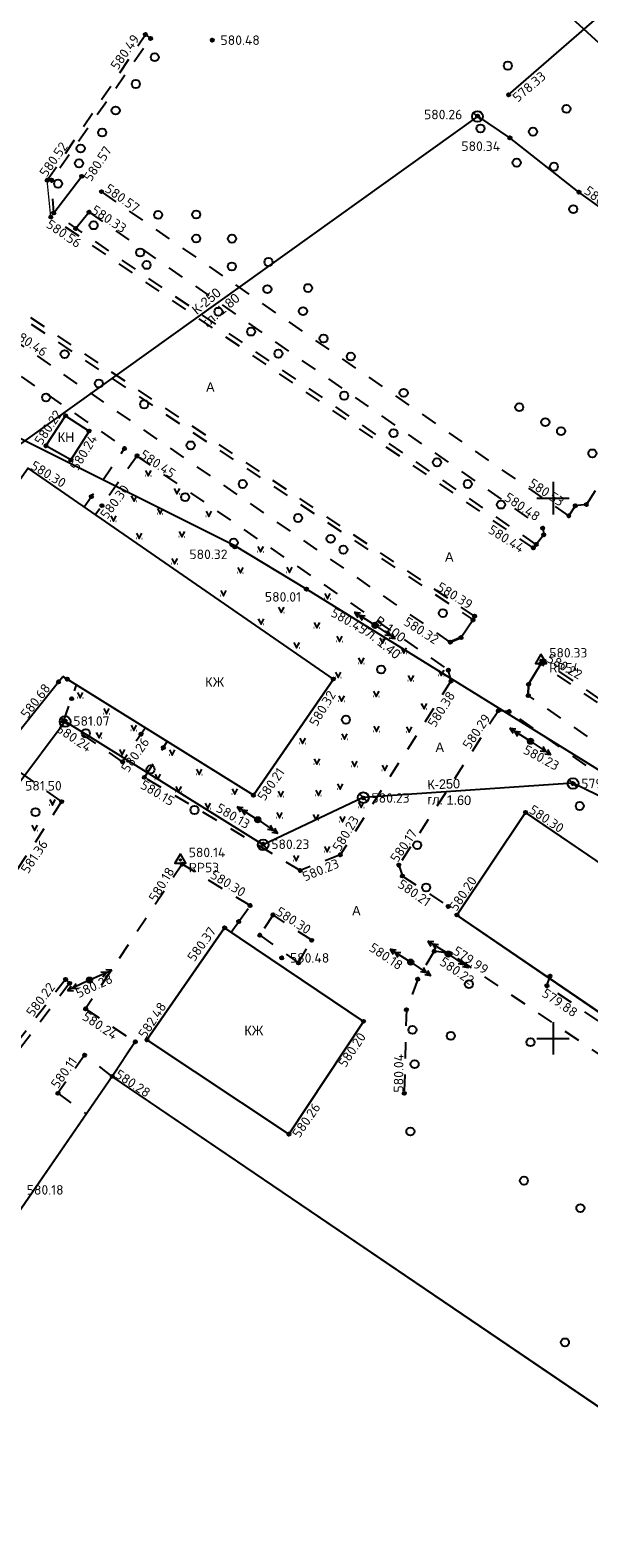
# Model space of a CAD drawing. Header units: metres. Extents: x 548732 to 549770, y 4592490 to 4594056.
# Tile 11 of 61: x 549102 to 549154, y 4592824 to 4592964. Entities that reach past the tile are written whole.
import ezdxf

# ---------------------------------------------------------------- set-up
doc = ezdxf.new("R2010")
doc.units = ezdxf.units.M
doc.header["$PDMODE"] = 32
doc.header["$PDSIZE"] = 0.3
doc.linetypes.add('Д_ТРОТ_ТРУБА', pattern=[3, 1.5, -1.5])
doc.linetypes.add('ДОРОГИ_СТРОЯЩ', pattern=[9, 8, -1])
for name, color, linetype in [('(001) Сетка', 92, 'Continuous'), ('(003) Пункты', 7, 'Continuous'), ('(007) Здания', 7, 'Continuous'), ('(011) Колодцы', 7, 'Continuous'), ('(014) Водопровод', 5, 'ИК_Водопровод -------в--------'), ('(017) Канализация', 32, 'KANALIS_K_1'), ('(022) Возд. Линии', 7, 'Continuous'), ('(025) Дорога', 7, 'Continuous'), ('(036) Растительность', 7, 'Continuous'), ('(038) Деревья', 7, 'Continuous'), ('V-CTRL-HCPT', 150, 'Continuous'), ('V-NODE', 1, 'Continuous'), ('V-NODE-TEXT', 11, 'Continuous')]:
    doc.layers.add(name, color=color, linetype=linetype)
doc.layers.add('trubi goryachi', color=7, linetype='Continuous', lineweight=0)
doc.styles.add('BM-431', font='bm431.ttf')
doc.styles.add('D-431', font='d431.ttf')
doc.styles.add('P-131', font='p131.ttf')
doc.styles.add('S', font='txtwr', dxfattribs={"oblique": 15})
doc.styles.get("Standard").update_dxf_attribs({"font": 'simplex.shx'})
doc.linetypes.add('KANALIS_K', pattern='A,1,["<",Standard,S=1.8,R=0,X=-0.9,Y=-0.9],3,-1,["К",Standard,S=1.8,R=0,X=-0.9,Y=-0.9],-1,10', length=16)
doc.linetypes.add('KANALIS_K_1', pattern='A,1,[">",Standard,S=1.8,R=0,X=-0.9,Y=-0.9],3,-1,["К",Standard,S=1.8,R=0,X=-0.9,Y=-0.9],-1,10', length=16)
doc.linetypes.add('ИК_Водопровод -------в--------', pattern='A,9,-0.6,["В",Standard,S=1.2,R=0,X=0,Y=-0.6],-1.2', length=10.8)

# ---------------------------------------------------------------- blocks, each defined once
blk = doc.blocks.new('d')
at = {"layer": '(038) Деревья'}
blk.add_ellipse((0, 0), major_axis=(0.265, 0.265), ratio=1, start_param=5.497787, end_param=11.780972, dxfattribs=at)
blk = doc.blocks.new('strela1')
at = {"layer": '(022) Возд. Линии'}
for p, q in [((-2, 0), (-1.5, 0.25)), ((0, 0), (-2, 0)), ((-2, 0), (-1.5, -0.25)), ((-1.5, 0), (-1, 0.25)), ((-1.5, 0), (-1, -0.25))]:
    blk.add_line(p, q, dxfattribs=at)
blk = doc.blocks.new('strela2')
at = {"layer": '(022) Возд. Линии'}
for p, q in [((0, 0), (2, 0)), ((1.5, 0), (1, 0.25)), ((1.5, 0), (1, -0.25)), ((2, 0), (1.5, 0.25)), ((2, 0), (1.5, -0.25))]:
    blk.add_line(p, q, dxfattribs=at)
blk = doc.blocks.new('STOLB')
at = {"layer": '(022) Возд. Линии'}
blk.add_circle((0, 0), 0.25, dxfattribs=at)
blk = doc.blocks.new('I04160')
for p, q in [((-0.5, 0), (-0.55, 0)), ((0.48, 0), (0.53, 0))]:
    blk.add_line(p, q)
blk.add_lwpolyline([(-0.5, 0.99), (0, 0), (0.51, 0.99)])
blk = doc.blocks.new('STA')
blk.add_lwpolyline([(0, 1), (-0.87, -0.5), (0.87, -0.5)], close=True)
blk.add_circle((0, 0), 0.118)
blk = doc.blocks.new('*U685', base_point=(549115.7, 4592887.01, 580.14))
at = {"layer": 'V-NODE-TEXT', "linetype": 'ByBlock', "char_height": 0.875}
for s, insert, attachment_point in [('580.14', (549116.47, 4592887.27, 580.14), 7), ('RP53', (549116.47, 4592886.75, 580.14), 1)]:
    blk.add_mtext(s, dxfattribs=dict(at, insert=insert, attachment_point=attachment_point))
blk = doc.blocks.new('*U686', base_point=(549115.704, 4592887.011, 580.138))
at = {"layer": 'V-CTRL-HCPT'}
blk.add_blockref('*U685', (549115.704, 4592887.011, 580.138), dxfattribs=at)
blk = doc.blocks.new('*U687', base_point=(549115.704, 4592887.011, 580.138))
at = {"layer": 'V-CTRL-HCPT'}
blk.add_blockref('*U686', (549115.704, 4592887.011, 580.138), dxfattribs=at)
at = {"layer": 'V-CTRL-HCPT', "xscale": 0.5833333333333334, "yscale": 0.5833333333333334, "zscale": 0.5833333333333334}
blk.add_blockref('STA', (549115.704, 4592887.011, 580.138), dxfattribs=at)
blk = doc.blocks.new('*U688', base_point=(549149.08, 4592905.49, 580.33))
at = {"layer": 'V-NODE-TEXT', "linetype": 'ByBlock', "char_height": 0.875}
for s, insert, attachment_point in [('580.33', (549149.85, 4592905.75, 580.33), 7), ('RP54', (549149.85, 4592905.23, 580.33), 1)]:
    blk.add_mtext(s, dxfattribs=dict(at, insert=insert, attachment_point=attachment_point))
blk = doc.blocks.new('*U689', base_point=(549149.084, 4592905.489, 580.329))
at = {"layer": 'V-CTRL-HCPT'}
blk.add_blockref('*U688', (549149.084, 4592905.489, 580.329), dxfattribs=at)
blk = doc.blocks.new('*U690', base_point=(549149.084, 4592905.489, 580.329))
at = {"layer": 'V-CTRL-HCPT'}
blk.add_blockref('*U689', (549149.084, 4592905.489, 580.329), dxfattribs=at)
at = {"layer": 'V-CTRL-HCPT', "xscale": 0.5833333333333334, "yscale": 0.5833333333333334, "zscale": 0.5833333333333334}
blk.add_blockref('STA', (549149.084, 4592905.489, 580.329), dxfattribs=at)
blk = doc.blocks.new('I01171')
blk.add_line((-0.722283, 0.697501), (0.702286, -0.69785))
blk.add_circle((0, 0), 1)
at = {"color": 4, "style": 'S', "oblique": 15}
blk.add_attdef('Z', (1.616431, -1.093486), '', height=2, dxfattribs=at)

msp = doc.modelspace()

# ---------------------------------------------------------------- linework, layer by layer
at = {"layer": '(001) Сетка'}
for p, q in [((549150.2, 4592922), (549150.2, 4592919)), ((549148.7, 4592920.5), (549151.7, 4592920.5)), ((549150.2, 4592872), (549150.2, 4592869)), ((549148.7, 4592870.5), (549151.7, 4592870.5))]:
    msp.add_line(p, q, dxfattribs=at)
at = {"layer": '(003) Пункты', "color": 7}
for p in [(549112.46, 4592963.4, 580.49), (549112.94, 4592963.04, 580.43), (549118.65, 4592962.88, 580.48), (549146.08, 4592957.82, 578.33), (549143.22, 4592955.86, 580.26), (549146.2, 4592953.84, 580.34), (549103.37, 4592949.92, 580.52), (549103.77, 4592949.94, 580.53), (549106.56, 4592950.28, 580.57), (549108.39, 4592948.86, 580.57), (549152.6, 4592948.81, 580.2), (549103.97, 4592946.89, 580.57), (549107.24, 4592946.96, 580.33), (549103.7, 4592946.52, 580.56), (549106, 4592945.46, 580.42), (549105.07, 4592928.13, 580.39), (549107.24, 4592926.71, 580.46), (549103.24, 4592925.34, 580.22), (549110.52, 4592925.09, 580.45), (549105.56, 4592924.03, 580.24), (549111.69, 4592924.42, 580.45), (549107.46, 4592920.64, 580.22), (549108.43, 4592919.8, 580.3), (549152.25, 4592919.79, 580.55), (549153.28, 4592919.91, 580.49), (549149.25, 4592917.72, 580.48), (549151.66, 4592918.86, 580.53), (549148.64, 4592916.21, 580.46), (549149.33, 4592917.1, 580.48), (549120.74, 4592915.99, 580.32), (549148.37, 4592915.89, 580.44), (549127.36, 4592912.08, 580.01), (549142.79, 4592909.24, 580.4), (549142.94, 4592909.58, 580.39), (549133.72, 4592908.73, 580.45), (549140.68, 4592907.18, 580.32), (549141.68, 4592907.6, 580.32), (549149.06, 4592905.18, 580.29), (549149.36, 4592905.44, 580.22), (549105.22, 4592903.75, 581.94), (549129.86, 4592903.76, 580.32), (549140.5, 4592904.59, 580.35), (549104.41, 4592903.49, 580.68), (549140.74, 4592903.56, 580.38), (549147.9, 4592902.23, 580.24), (549147.93, 4592903.27, 580.22), (549105.63, 4592901.94, 581.22), (549104.86, 4592899.84, 580.24), (549105.02, 4592899.87, 581.07), (549145.14, 4592900.83, 580.29), (549146.13, 4592900.75, 580.26), (549112.06, 4592898.66, 581.04), (549114.12, 4592897.42, 580.51), (549148.11, 4592898, 580.23), (549110.34, 4592896.1, 580.26), (549112.36, 4592894.66, 580.14), (549152.04, 4592894.09, 579.99), (549122.46, 4592893, 580.21), (549132.63, 4592892.75, 580.23), (549104.7, 4592892.41, 581.31), (549147.65, 4592891.41, 580.3), (549122.86, 4592890.73, 580.13), (549123.35, 4592888.47, 580.23), (549130.49, 4592887.49, 580.23), (549115.87, 4592886.63, 580.18), (549126.79, 4592886.04, 580.23), (549135.92, 4592886.54, 580.17), (549136.25, 4592885.53, 580.21), (549122.15, 4592882.79, 580.29), (549140.49, 4592882.71, 580.18), (549121.1, 4592881.31, 580.39), (549124.27, 4592881.94, 580.3), (549141.3, 4592881.92, 580.2), (549119.79, 4592880.73, 580.37), (549123.05, 4592880.05, 580.41), (549127.85, 4592879.58, 580.22), (549139.19, 4592878.57, 580.17), (549125.08, 4592877.95, 580.48), (549126.62, 4592877.49, 580.2), (549137.02, 4592877.56, 580.17), (549140.5, 4592878.3, 580.22), (549140.68, 4592878.36, 579.99), (549105.06, 4592875.96, 580.22), (549107.28, 4592875.89, 580.28), (549137.67, 4592875.98, 580.27), (549149.92, 4592876.26, 580.05), (549105.43, 4592875.6, 580.12), (549149.63, 4592875.37, 579.88), (549106.92, 4592873.23, 580.24), (549136.62, 4592873.15, 580.26), (549132.65, 4592872.08, 580.2), (549111.52, 4592870.19, 580.25), (549112.59, 4592870.37, 582.48), (549106.82, 4592868.95, 580.16), (549109.39, 4592866.99, 580.28), (549104.35, 4592865.42, 580.11), (549136.42, 4592865.42, 580.04), (549125.75, 4592861.64, 580.26)]:
    msp.add_point(p, dxfattribs=at)
at = {"layer": '(007) Здания'}
for p, q in [((549103.24, 4592925.34), (549105.07, 4592928.13)), ((549105.07, 4592928.13), (549107.24, 4592926.71)), ((549107.24, 4592926.71), (549105.56, 4592924.03)), ((549105.56, 4592924.03), (549103.24, 4592925.34)), ((549129.86, 4592903.76), (549101.59, 4592923.27)), ((549122.46, 4592893), (549105.22, 4592903.75)), ((549122.46, 4592893), (549129.86, 4592903.76)), ((549147.65, 4592891.41), (549141.3, 4592881.92)), ((549181.66, 4592868.21), (549147.65, 4592891.41)), ((549141.3, 4592881.92), (549175.12, 4592858.8)), ((549112.59, 4592870.37), (549119.79, 4592880.73)), ((549119.79, 4592880.73), (549132.65, 4592872.08)), ((549132.65, 4592872.08), (549125.75, 4592861.64)), ((549125.75, 4592861.64), (549112.59, 4592870.37)), ((549109.39, 4592866.99), (549064.99, 4592802.61)), ((549174.11, 4592823.05), (549109.39, 4592866.99))]:
    msp.add_line(p, q, dxfattribs=at)
at = {"layer": '(007) Здания', "color": 3, "linetype": 'ByBlock'}
for p, q in [((549152.25, 4592919.79), (549151.66, 4592918.86)), ((549153.28, 4592919.91), (549152.25, 4592919.79)), ((549149.33, 4592917.1), (549148.64, 4592916.21)), ((549149.25, 4592917.72), (549149.33, 4592917.1)), ((549142.79, 4592909.24), (549141.68, 4592907.6)), ((549149.06, 4592905.18), (549147.93, 4592903.27)), ((549140.5, 4592904.59), (549140.74, 4592903.56)), ((549147.93, 4592903.27), (549147.9, 4592902.23)), ((549146.13, 4592900.75), (549145.14, 4592900.83))]:
    msp.add_line(p, q, dxfattribs=at)
at = {"layer": '(007) Здания', "color": 3, "lineweight": 35}
msp.add_line((549141.68, 4592907.6), (549140.68, 4592907.18), dxfattribs=at)
at = {"layer": '(007) Здания', "flags": 128}
for points in [[(549105.07, 4592928.13), (549107.24, 4592926.71), (549105.56, 4592924.03), (549103.24, 4592925.34)], [(549174.11, 4592823.05), (549109.39, 4592866.99), (549064.99, 4592802.61), (549129.18, 4592757.96)]]:
    msp.add_lwpolyline(points, close=True, dxfattribs=at)
for points in [[(549129.86, 4592903.76), (549101.59, 4592923.27), (549083.47, 4592897.6)], [(549104.41, 4592903.49), (549104.82, 4592904)], [(549129.86, 4592903.76), (549122.46, 4592893), (549104.82, 4592904)], [(549083.47, 4592897.6), (549093.7, 4592890.14), (549104.41, 4592903.49)], [(549175.12, 4592858.8), (549141.3, 4592881.92), (549147.65, 4592891.41), (549181.66, 4592868.21)], [(549132.65, 4592872.08), (549119.79, 4592880.73), (549112.59, 4592870.37), (549125.75, 4592861.64)]]:
    msp.add_lwpolyline(points, dxfattribs=at)
at = {"layer": '(014) Водопровод', "flags": 128}
for points in [[(549290.46, 4592853.34), (549240.91, 4592891.21), (549228.81, 4592899.7), (549203.9, 4592917.37), (549132.31, 4592982.91)], [(549127.36, 4592912.08), (549120.74, 4592916.07), (549099.68, 4592926.6), (549077.47, 4592943.72)], [(549182.77, 4592877.8), (549127.36, 4592912.08)]]:
    msp.add_lwpolyline(points, dxfattribs=at)
at = {"layer": '(017) Канализация', "linetype": 'KANALIS_K'}
for p, q in [((549146.08, 4592957.82), (549167.98, 4592976.85)), ((549146.2, 4592953.84), (549143.22, 4592955.86)), ((549152.6, 4592948.81), (549146.2, 4592953.84)), ((549180.92, 4592928.49), (549152.6, 4592948.81))]:
    msp.add_line(p, q, dxfattribs=at)
at = {"layer": '(017) Канализация', "linetype": 'KANALIS_K', "flags": 128}
for points in [[(549143.19, 4592955.82), (549095.1, 4592921.38), (549070.26, 4592887.43)], [(549279.53, 4592797.19), (549248.89, 4592824.35), (549220.14, 4592849.46), (549213.19, 4592854.21), (549203.49, 4592860.78), (549197, 4592865.21), (549179.53, 4592877.26), (549172.82, 4592881.9), (549163.26, 4592888.66), (549152.04, 4592894.12), (549132.63, 4592892.78), (549123.35, 4592888.41), (549105.02, 4592899.82), (549100.56, 4592893.83), (549079.69, 4592881.55)]]:
    msp.add_lwpolyline(points, dxfattribs=at)
at = {"layer": '(025) Дорога', "linetype": 'Д_ТРОТ_ТРУБА'}
for p, q in [((549112.46, 4592963.4), (549112.94, 4592963.04)), ((549151.66, 4592918.86), (549108.39, 4592948.86)), ((549148.37, 4592915.89), (549103.7, 4592946.52)), ((549107.24, 4592946.96), (549149.25, 4592917.72)), ((549096.9, 4592939.92), (549142.79, 4592909.24)), ((549140.68, 4592907.18), (549099.77, 4592935.51)), ((549098.48, 4592933.45), (549110.56, 4592925.15)), ((549106.8, 4592919.68), (549110.56, 4592925.15)), ((549111.69, 4592924.42), (549107.83, 4592918.97)), ((549111.67, 4592924.39), (549140.5, 4592904.59)), ((549188.97, 4592877.85), (549149.06, 4592905.18)), ((549189.2, 4592878.18), (549149.36, 4592905.44)), ((549100.85, 4592895.1), (549104.7, 4592892.41)), ((549104.7, 4592892.41), (549100.58, 4592886.12)), ((549115.87, 4592886.63), (549106.92, 4592873.23)), ((549122.15, 4592882.79), (549115.87, 4592886.63)), ((549121.1, 4592881.31), (549122.15, 4592882.79)), ((549124.27, 4592881.94), (549123.05, 4592880.05)), ((549127.85, 4592879.58), (549124.27, 4592881.94)), ((549123.05, 4592880.05), (549126.62, 4592877.49)), ((549126.62, 4592877.49), (549127.85, 4592879.58)), ((549139.19, 4592878.57), (549137.67, 4592875.98)), ((549140.68, 4592878.36), (549139.19, 4592878.57)), ((549105.06, 4592875.96), (549094, 4592861.59)), ((549105.43, 4592875.6), (549094.31, 4592860.95)), ((549106.92, 4592873.23), (549111.52, 4592870.19)), ((549106.82, 4592868.95), (549104.35, 4592865.42)), ((549109.39, 4592866.99), (549106.82, 4592868.95)), ((549104.35, 4592865.42), (549106.98, 4592863.51))]:
    msp.add_line(p, q, dxfattribs=at)
at = {"layer": '(025) Дорога', "linetype": 'ByBlock'}
for p, q in [((549103.97, 4592946.89), (549106.56, 4592950.28)), ((549107.24, 4592946.96), (549106, 4592945.46)), ((549105.43, 4592875.6), (549105.06, 4592875.96)), ((549149.63, 4592875.37), (549149.92, 4592876.26)), ((549111.52, 4592870.19), (549109.39, 4592866.99))]:
    msp.add_line(p, q, dxfattribs=at)
at = {"layer": '(025) Дорога', "linetype": 'Д_ТРОТ_ТРУБА', "flags": 128}
for points in [[(549103.37, 4592949.92), (549112.46, 4592963.4), (549112.94, 4592963.04), (549103.77, 4592949.94)], [(549148.64, 4592916.21), (549103.97, 4592946.89), (549103.77, 4592949.94)], [(549142.94, 4592909.58), (549097.11, 4592940.38)]]:
    msp.add_lwpolyline(points, dxfattribs=at)
at = {"layer": '(025) Дорога', "linetype": 'Д_ТРОТ_ТРУБА'}
for points in [[(549159.03, 4592928.7), (549153.28, 4592919.91), (549152.25, 4592919.79), (549151.66, 4592918.86)], [(549187.93, 4592874.57), (549147.9, 4592902.23), (549147.93, 4592903.27), (549149.06, 4592905.18)], [(549140.5, 4592904.59), (549140.74, 4592903.56), (549130.49, 4592887.49), (549126.79, 4592886.04)], [(549112.45, 4592899.24), (549110.34, 4592896.1), (549104.86, 4592899.84), (549106.09, 4592903.21)], [(549145.14, 4592900.83), (549135.92, 4592886.54), (549136.25, 4592885.53), (549140.49, 4592882.71)], [(549154.52, 4592886.73), (549158.18, 4592892.33), (549146.13, 4592900.75), (549145.14, 4592900.83)], [(549126.79, 4592886.04), (549112.36, 4592894.66), (549114.48, 4592897.98)], [(549120.4, 4592880.32), (549122.15, 4592882.79), (549115.87, 4592886.63), (549106.92, 4592873.23), (549111.52, 4592870.19)], [(549177.42, 4592853.5), (549140.68, 4592878.36), (549139.19, 4592878.57), (549137.67, 4592875.98), (549136.62, 4592873.15), (549136.42, 4592865.42)], [(549105.43, 4592875.6), (549105.06, 4592875.96), (549094, 4592861.59)], [(549166.61, 4592864.72), (549165.79, 4592864.07), (549159.32, 4592868.74), (549149.63, 4592875.37), (549149.92, 4592876.26)], [(549105.43, 4592875.6), (549094.31, 4592860.95), (549100.7, 4592856.48)], [(549111.52, 4592870.19), (549109.39, 4592866.99), (549106.82, 4592868.95), (549104.35, 4592865.42), (549106.98, 4592863.51)]]:
    msp.add_lwpolyline(points, dxfattribs=at)
for points in [[(549100.85, 4592895.1), (549104.7, 4592892.41), (549100.58, 4592886.12), (549097.26, 4592888.52)], [(549126.62, 4592877.49), (549127.85, 4592879.58), (549124.27, 4592881.94), (549123.05, 4592880.05)]]:
    msp.add_lwpolyline(points, close=True, dxfattribs=at)
at = {"layer": 'trubi goryachi', "linetype": 'ByBlock'}
for points in [[(549103.7, 4592946.52), (549103.37, 4592949.92)], [(549149.25, 4592917.72), (549149.33, 4592917.1), (549148.64, 4592916.21)], [(549142.79, 4592909.24), (549141.68, 4592907.6), (549140.68, 4592907.18)]]:
    msp.add_lwpolyline(points, dxfattribs=at)

# ---------------------------------------------------------------- block references
at = {"layer": '(011) Колодцы', "xscale": 0.5, "yscale": 0.5, "zscale": 0.5}
for p in [(549143.2, 4592955.82), (549105.02, 4592899.82, 581.52), (549152.05, 4592894.09, 579.99), (549132.63, 4592892.78, 581.52), (549123.36, 4592888.41, 581.52)]:
    msp.add_blockref('I01171', p, dxfattribs=at)
at = {"layer": '(022) Возд. Линии'}
for name, p, rotation in [('strela2', (549133.51, 4592908.87, 580.45), 147.5736450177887), ('STOLB', (549133.72, 4592908.73, 580.45), 51.00522516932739), ('strela1', (549133.93, 4592908.59, 580.45), 146.0492214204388), ('strela2', (549147.9, 4592898.14, 580.23), 147.5736450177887), ('STOLB', (549148.11, 4592898, 580.23), 51.00522516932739), ('strela1', (549148.32, 4592897.86, 580.23), 146.0492214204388), ('strela2', (549122.65, 4592890.86, 580.13), 147.5736450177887), ('STOLB', (549122.86, 4592890.73, 580.13), 51.00522516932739), ('strela1', (549123.07, 4592890.59, 580.13), 146.0492214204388), ('strela2', (549136.81, 4592877.69, 580.17), 147.5736450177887), ('strela2', (549140.29, 4592878.44, 580.22), 147.5736450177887), ('STOLB', (549137.02, 4592877.56, 580.17), 51.00522516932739), ('strela1', (549137.23, 4592877.42, 580.17), 146.0492214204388), ('STOLB', (549140.5, 4592878.3, 580.22), 51.00522516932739), ('strela1', (549140.71, 4592878.16, 580.22), 146.0492214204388), ('strela2', (549107.05, 4592875.79), 205.4926140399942), ('STOLB', (549107.28, 4592875.9), 51.00522516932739), ('strela1', (549107.51, 4592876), 203.9681904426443)]:
    msp.add_blockref(name, p, dxfattribs=dict(at, rotation=rotation))
at = {"layer": '(036) Растительность', "linetype": 'Continuous', "xscale": 0.5, "yscale": 0.5, "zscale": 0.5}
for p in [(549112.72, 4592922.57), (549111.4, 4592920.23), (549115.38, 4592920.91), (549113.81, 4592919.04), (549118.32, 4592918.79), (549109.49, 4592918.38), (549111.88, 4592916.77), (549115.84, 4592916.91, 1160.64), (549123.12, 4592915.53, 1160.64), (549115.16, 4592914.42), (549121.25, 4592913.58, 1160.64), (549125.79, 4592913.62, 1160.64), (549119.68, 4592911.46, 1160.64), (549129.32, 4592911.17, 1160.64), (549125.04, 4592909.91, 1160.64), (549123.16, 4592908.84, 1160.64), (549128.34, 4592908.5, 1160.64), (549126.46, 4592906.65, 1160.64), (549130.43, 4592907.22, 1160.64), (549134.42, 4592907.07, 1160.64), (549136.39, 4592906.16, 1160.64), (549132.44, 4592905.21, 1160.64), (549130.31, 4592903.9, 1160.64), (549137.04, 4592903.6, 1160.64), (549139.85, 4592904.08, 1741.02), (549106.42, 4592902.01, 1740.87), (549133.83, 4592902.15, 1160.64), (549108.86, 4592900.54, 1740.87), (549130.62, 4592901.7, 1160.64), (549138.25, 4592900.99, 1160.64), (549108.16, 4592898.33, 1740.87), (549111.39, 4592899, 1740.87), (549127.01, 4592897.78, 1160.64), (549130.89, 4592898.18, 1160.64), (549133.85, 4592898.91, 1160.64), (549136.87, 4592898.83, 1160.64), (549110.3, 4592896.73, 1740.87), (549114.93, 4592896.72, 1740.87), (549117.44, 4592894.93, 1740.87), (549128.34, 4592895.88, 1160.64), (549131.82, 4592895.65, 1160.64), (549134.62, 4592895.3, 1160.64), (549113.6, 4592894.45, 1740.87), (549130.48, 4592893.56, 1160.64), (549115.53, 4592893.31, 1740.87), (549120.73, 4592893.11, 1740.87), (549125, 4592892.89, 1160.64), (549128.47, 4592892.98, 1160.64), (549103.85, 4592892.1, 1740.87), (549118.24, 4592891.79, 1740.87), (549124.87, 4592890.91, 1160.64), (549128.25, 4592890.74, 1160.64), (549132.43, 4592891.87, 1160.64), (549102.2, 4592889.73, 1740.87), (549130.7, 4592890.53, 1160.64), (549126.41, 4592886.93, 1160.64), (549129.29, 4592887.78, 1740.87)]:
    msp.add_blockref('I04160', p, dxfattribs=at)
at = {"layer": '(038) Деревья', "linetype": 'Continuous'}
for p in [(549113.32, 4592961.3), (549146.01, 4592960.52), (549111.57, 4592958.82), (549151.44, 4592956.52), (549109.7, 4592956.37), (549108.45, 4592954.33), (549143.48, 4592954.71), (549148.34, 4592954.41), (549106.46, 4592952.85), (549106.31, 4592951.48), (549146.83, 4592951.54), (549150.28, 4592951.17), (549104.37, 4592949.6), (549113.63, 4592946.71), (549117.16, 4592946.75), (549152.07, 4592947.24), (549107.66, 4592945.75), (549117.16, 4592944.52), (549120.47, 4592944.51), (549111.97, 4592943.23), (549112.56, 4592942.08), (549120.46, 4592941.94), (549123.85, 4592942.35), (549123.75, 4592939.84), (549127.52, 4592939.94), (549119.22, 4592937.75), (549127.05, 4592937.8), (549122.24, 4592935.91), (549128.95, 4592935.27), (549104.98, 4592933.83), (549124.77, 4592933.87), (549131.47, 4592933.6), (549108.15, 4592931.11), (549130.86, 4592929.98), (549136.37, 4592930.25), (549103.26, 4592929.82), (549112.34, 4592929.18), (549147.07, 4592928.91), (549149.48, 4592927.53), (549135.43, 4592926.51), (549150.94, 4592926.69), (549116.65, 4592925.38), (549153.84, 4592924.64), (549139.45, 4592923.81), (549121.47, 4592921.81), (549142.3, 4592921.81), (549116.13, 4592920.59), (549145.38, 4592919.9), (549126.59, 4592918.66), (549120.64, 4592916.38), (549129.61, 4592916.73), (549130.79, 4592915.73), (549140, 4592909.86), (549134.28, 4592904.64), (549131.02, 4592900), (549106.94, 4592898.73), (549112.93, 4592895.4), (549102.28, 4592891.44), (549117, 4592891.64), (549152.67, 4592892.01), (549137.62, 4592888.39), (549138.45, 4592884.47), (549142.41, 4592875.52), (549137.18, 4592871.29), (549140.73, 4592870.74), (549148.11, 4592870.15), (549137.38, 4592868.11), (549136.99, 4592861.88), (549147.5, 4592857.34), (549152.73, 4592854.8), (549151.3, 4592842.37)]:
    msp.add_blockref('d', p, dxfattribs=at)
at = {"layer": 'V-NODE'}
for name, p in [('*U690', (549149.08, 4592905.49, 580.33)), ('*U687', (549115.7, 4592887.01, 580.14))]:
    msp.add_blockref(name, p, dxfattribs=at)

# ---------------------------------------------------------------- texts
at = {"layer": '(003) Пункты', "color": 7}
for s, rotation, p in [('580.49', 54.7826, (549109.88, 4592960.05, 580.49)), ('578.33', 40.5022, (549146.92, 4592957.08, 578.33)), ('580.52', 55.1697, (549103.3, 4592950.14, 580.52)), ('580.57', 56.2004, (549107.41, 4592949.72, 580.57)), ('580.57', 324.4536, (549108.61, 4592948.94, 580.57)), ('580.20', 322.2, (549152.99, 4592948.77, 580.2)), ('580.33', 326.7516, (549107.36, 4592946.93, 580.33)), ('580.56', 325.5629, (549103.18, 4592945.63, 580.56)), ('580.46', 326.6404, (549099.99, 4592935.53, 580.46)), ('580.22', 56.422, (549102.85, 4592925.34, 1160.45)), ('580.24', 58.71, (549106.19, 4592922.97, 580.24)), ('580.45', 326.0466, (549111.86, 4592924.31, 580.45)), ('580.30', 328.5856, (549101.74, 4592923.26, 580.3)), ('580.53', 326.8494, (549147.86, 4592921.64, 580.53)), ('580.30', 53.1322, (549108.91, 4592918.49, 580.3)), ('580.48', 326.055, (549145.6, 4592920.35, 580.48)), ('580.44', 327.6407, (549144.11, 4592917.34, 580.44)), ('580.39', 328.6489, (549139.35, 4592912.03, 580.39)), ('580.45', 330.1874, (549129.53, 4592909.63, 580.45)), ('580.32', 327.3743, (549136.28, 4592908.83, 580.32)), ('580.22', 330.7677, (549149.52, 4592905.4, 580.22)), ('580.68', 52.472, (549101.53, 4592900.04, 1162.62)), ('580.32', 59.1113, (549128.32, 4592899.3, 580.32)), ('580.38', 57.9016, (549139.28, 4592899.21, 580.38)), ('580.24', 325.9907, (549104.13, 4592898.94, 580.24)), ('580.29', 56.0427, (549142.49, 4592897.19)), ('580.26', 55.1909, (549110.86, 4592895.03, 580.26)), ('580.23', 331.5671, (549147.35, 4592896.93, 580.23)), ('580.21', 54.7623, (549123.48, 4592892.4, 580.21)), ('580.15', 329.1356, (549111.9, 4592893.71, 580.14)), ('580.13', 329.2338, (549118.91, 4592891.56)), ('580.30', 326.0979, (549147.89, 4592891.44, 580.3)), ('580.23', 59.2982, (549130.48, 4592887.73, 580.23)), ('580.17', 55.773, (549135.79, 4592886.7, 580.17)), ('581.36', 56.0757, (549101.59, 4592885.68, 581.36)), ('580.23', 22.2988, (549127.22, 4592885.01, 580.23)), ('580.18', 59.3762, (549113.46, 4592883.06, 580.18)), ('580.30', 328.2218, (549118.38, 4592885.41, 580.29)), ('580.21', 325.2993, (549135.73, 4592884.56, 580.21)), ('580.20', 56.2139, (549141.25, 4592882.19, 580.2)), ('580.30', 327.202, (549124.45, 4592882, 580.3)), ('580.37', 54.1219, (549116.98, 4592877.53, 580.37)), ('580.18', 326.064, (549133.08, 4592878.68)), ('579.99', 326.5606, (549140.84, 4592878.37, 579.99)), ('580.22', 325.6214, (549139.61, 4592877.38)), ('580.28', 24.4608, (549106.27, 4592874.22, 580.28)), ('580.22', 53.0778, (549102.05, 4592872.43)), ('579.88', 325.692, (549149.08, 4592874.46, 579.88)), ('582.48', 56.9171, (549112.47, 4592870.43, 582.48)), ('580.24', 326.549, (549106.52, 4592872.31, 580.24)), ('580.20', 56.3056, (549130.98, 4592867.74, 580.2)), ('580.11', 54.5683, (549104.35, 4592865.79, 580.11)), ('580.04', 89.529, (549136.33, 4592865.49, 580.04)), ('580.28', 326.6139, (549109.56, 4592866.95, 580.28)), ('580.26', 55.4333, (549126.71, 4592861.22, 580.26))]:
    msp.add_text(s, height=0.88, rotation=rotation, dxfattribs=at).set_placement(p)
for s, p in [('580.48', (549119.41, 4592962.44, 580.48)), ('580.26', (549138.25, 4592955.56)), ('580.34', (549141.71, 4592952.63)), ('580.32', (549116.53, 4592914.86, 580.32)), ('580.01', (549123.52, 4592910.92, 580.01)), ('581.07', (549105.78, 4592899.43, 581.07)), ('581.50', (549101.32, 4592893.44, 581.5)), ('579.99', (549152.81, 4592893.65, 579.99)), ('580.23', (549133.39, 4592892.31, 580.23)), ('580.23', (549124.11, 4592888.03, 580.23)), ('580.48', (549125.84, 4592877.51, 580.48)), ('580.18', (549101.47, 4592856.04, 580.18))]:
    msp.add_text(s, height=0.88, dxfattribs=at).set_placement(p)
at = {"layer": '(007) Здания', "style": 'P-131'}
for s, p in [('КН', (549104.34, 4592925.7, 580.22)), ('КЖ', (549117.99, 4592903.04)), ('КЖ', (549121.61, 4592870.79))]:
    msp.add_text(s, height=0.88, dxfattribs=at).set_placement(p)
at = {"layer": '(014) Водопровод', "color": 0, "linetype": 'Continuous', "style": 'D-431'}
for s, rotation, p in [('В-100', 323.9197, (549133.6, 4592908.95)), ('гл. 1.40', 320.838, (549132.48, 4592908.11))]:
    msp.add_text(s, height=0.88, rotation=rotation, dxfattribs=at).set_placement(p)
at = {"layer": '(017) Канализация', "color": 0, "linetype": 'Continuous', "style": 'D-431'}
for s, rotation, p in [('К-250', 40.0062, (549117.22, 4592937.42)), ('гл. 1.80', 40.0062, (549118.18, 4592936.26)), ('К-250', 2.2567, (549138.58, 4592893.54)), ('гл. 1.60', 359.0554, (549138.57, 4592892.16))]:
    msp.add_text(s, height=0.875, rotation=rotation, dxfattribs=at).set_placement(p)
at = {"layer": '(025) Дорога', "linetype": 'ДОРОГИ_СТРОЯЩ', "style": 'BM-431'}
for p in [(549118.08, 4592930.34), (549140.2, 4592914.62), (549139.32, 4592897), (549131.6, 4592881.88)]:
    msp.add_text('A', height=0.875, dxfattribs=at).set_placement(p)

doc.saveas('drawing.dxf')
